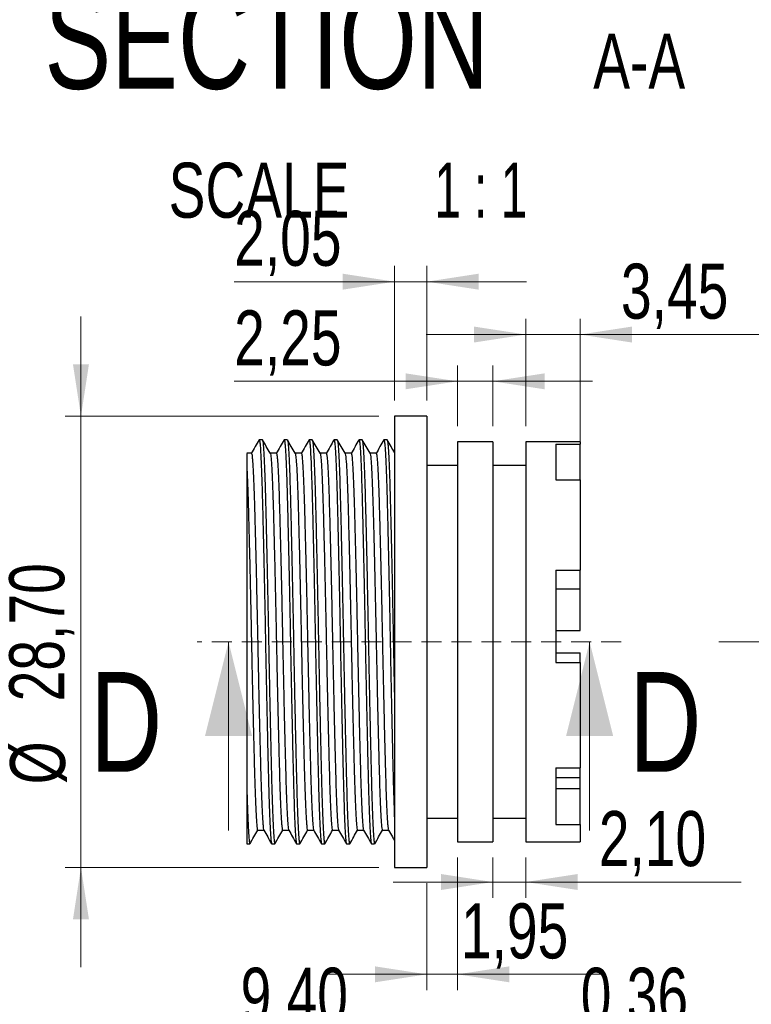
# Model space of a CAD drawing. Header units: millimetres. Extents: x 0 to 420, y 0 to 297.
# Tile 35 of 67: x 244 to 291, y 126 to 189. Entities that reach past the tile are written whole.
import ezdxf

# ---------------------------------------------------------------- set-up
doc = ezdxf.new("R2010")
doc.units = ezdxf.units.MM
doc.linetypes.add('HIDDEN', pattern=[1.905, 1.27, -0.635])
doc.styles.add('SLDTEXTSTYLE1', font='TXT', dxfattribs={"width": 0.75})
doc.styles.add('SLDTEXTSTYLE4', font='TXT', dxfattribs={"width": 0.65})
doc.dimstyles.new('SLDDIMSTYLE1', dxfattribs={"dimtxt": 3.5, "dimasz": 3.302, "dimexe": 0, "dimexo": 0.0625, "dimgap": 0.875, "dimtad": 1, "dimrnd": 1e-09, "dimzin": 12, "dimdsep": 46, "dimtxsty": 'SLDTEXTSTYLE1', "dimsah": 1, "dimcen": 0.09, "dimadec": 0, "dimazin": 3, "dimtfac": 1, "dimtmove": 0, "dimatfit": 0, "dimfxl": 0, "dimfrac": 2, "dimtolj": 1, "dimtzin": 12, "dimarcsym": 0})
doc.dimstyles.new('SLDDIMSTYLE2', dxfattribs={"dimtxt": 3.5, "dimasz": 3.302, "dimexe": 0, "dimexo": 0.0625, "dimgap": 0.875, "dimtad": 1, "dimrnd": 1e-09, "dimdsep": 46, "dimtxsty": 'SLDTEXTSTYLE1', "dimsah": 1, "dimcen": 0.09, "dimadec": 0, "dimazin": 2, "dimtfac": 1, "dimtmove": 0, "dimatfit": 0, "dimfxl": 0, "dimfrac": 2, "dimtolj": 1, "dimtzin": 12, "dimarcsym": 0})

# ---------------------------------------------------------------- blocks, each defined once
blk = doc.blocks.new('SW_NOTE_0_7')
at = {"color": 0, "linetype": 'Continuous', "lineweight": 0, "attachment_point": 2}
for s, insert, char_height, style in [('SECTION', (17.363, 8.186), 6.35, 'SLDTEXTSTYLE1'), ('A-A', (41.059, 5.347), 3.5, 'SLDTEXTSTYLE1'), ('SCALE', (16.867, -2.864), 3.5, 'SLDTEXTSTYLE1'), ('1 : 1', (30.976, -2.864), 3.5, 'SLDTEXTSTYLE4')]:
    blk.add_mtext(s, dxfattribs=dict(at, insert=insert, char_height=char_height, style=style))
blk = doc.blocks.new('SW_CENTERMARKSYMBOL_2')
at = {"color": 0, "linetype": 'Continuous', "lineweight": 18}
for p, q in [((0, 5), (0, 16.85)), ((0, 0), (0, 2.5)), ((-5, 0), (-16.85, 0)), ((0, 0), (-2.5, 0)), ((0, 0), (0, -2.5)), ((0, 0), (2.5, 0)), ((5, 0), (16.85, 0)), ((0, -5), (0, -16.85))]:
    blk.add_line(p, q, dxfattribs=at)
blk = doc.blocks.new('_D_51')
at = {"color": 7, "linetype": 'Continuous', "lineweight": 0}
for p, q in [((247.936, 163.723), (247.936, 170.073)), ((266.895, 163.723), (246.936, 163.723)), ((247.936, 163.723), (247.936, 135.023)), ((266.895, 135.023), (246.936, 135.023)), ((247.936, 135.023), (247.936, 128.673))]:
    blk.add_line(p, q, dxfattribs=at)
at = {"color": 7, "linetype": 'Continuous', "lineweight": 18}
for points in [[(247.936, 163.723), (248.444, 167.025), (247.428, 167.025)], [(247.936, 135.023), (247.428, 131.721), (248.444, 131.721)]]:
    blk.add_solid(points, dxfattribs=at)
at = {"color": 7, "linetype": 'Continuous', "lineweight": 18, "char_height": 3.5, "attachment_point": 1, "rotation": 90, "style": 'SLDTEXTSTYLE1'}
for s, insert in [('28,70', (243.371, 145.586)), ('%%c', (243.425, 140.308))]:
    blk.add_mtext(s, dxfattribs=dict(at, insert=insert))
blk = doc.blocks.new('_D_52')
at = {"color": 7, "linetype": 'Continuous', "lineweight": 0}
for p, q in [((276.245, 163.098), (276.245, 169.917)), ((279.695, 160.673), (279.695, 169.917)), ((276.245, 168.917), (269.895, 168.917)), ((276.245, 168.917), (279.695, 168.917)), ((279.695, 168.917), (291.352, 168.917))]:
    blk.add_line(p, q, dxfattribs=at)
at = {"color": 7, "linetype": 'Continuous', "lineweight": 18}
for points in [[(276.245, 168.917), (272.943, 169.425), (272.943, 168.409)], [(279.695, 168.917), (282.997, 168.409), (282.997, 169.425)]]:
    blk.add_solid(points, dxfattribs=at)
at = {"color": 7, "linetype": 'Continuous', "lineweight": 18, "insert": (282.3, 173.428), "char_height": 3.5, "attachment_point": 1, "style": 'SLDTEXTSTYLE1'}
blk.add_mtext('3,45', dxfattribs=at)
blk = doc.blocks.new('_D_53')
at = {"color": 7, "linetype": 'Continuous', "lineweight": 0}
for p, q in [((271.895, 163.098), (271.895, 166.942)), ((274.145, 163.098), (274.145, 166.942)), ((271.895, 165.942), (257.685, 165.942)), ((274.145, 165.942), (271.895, 165.942)), ((274.145, 165.942), (280.495, 165.942))]:
    blk.add_line(p, q, dxfattribs=at)
at = {"color": 7, "linetype": 'Continuous', "lineweight": 18}
for points in [[(271.895, 165.942), (268.593, 166.45), (268.593, 165.434)], [(274.145, 165.942), (277.447, 165.434), (277.447, 166.45)]]:
    blk.add_solid(points, dxfattribs=at)
at = {"color": 7, "linetype": 'Continuous', "lineweight": 18, "insert": (257.685, 170.454), "char_height": 3.5, "attachment_point": 1, "style": 'SLDTEXTSTYLE1'}
blk.add_mtext('2,25', dxfattribs=at)
blk = doc.blocks.new('_D_54')
at = {"color": 7, "linetype": 'Continuous', "lineweight": 0}
for p, q in [((267.895, 164.723), (267.895, 173.28)), ((269.945, 164.723), (269.945, 173.28)), ((267.895, 172.28), (257.685, 172.28)), ((269.945, 172.28), (267.895, 172.28)), ((269.945, 172.28), (276.295, 172.28))]:
    blk.add_line(p, q, dxfattribs=at)
at = {"color": 7, "linetype": 'Continuous', "lineweight": 18}
for points in [[(267.895, 172.28), (264.593, 172.788), (264.593, 171.772)], [(269.945, 172.28), (273.247, 171.772), (273.247, 172.788)]]:
    blk.add_solid(points, dxfattribs=at)
at = {"color": 7, "linetype": 'Continuous', "lineweight": 18, "insert": (257.685, 176.792), "char_height": 3.5, "attachment_point": 1, "style": 'SLDTEXTSTYLE1'}
blk.add_mtext('2,05', dxfattribs=at)
blk = doc.blocks.new('_D_55')
at = {"color": 7, "linetype": 'Continuous', "lineweight": 0}
for p, q in [((274.145, 135.648), (274.145, 133.094)), ((276.245, 135.648), (276.245, 133.094)), ((274.145, 134.094), (267.795, 134.094)), ((274.145, 134.094), (276.245, 134.094)), ((276.245, 134.094), (289.94, 134.094))]:
    blk.add_line(p, q, dxfattribs=at)
at = {"color": 7, "linetype": 'Continuous', "lineweight": 18}
for points in [[(274.145, 134.094), (270.843, 134.602), (270.843, 133.586)], [(276.245, 134.094), (279.547, 133.586), (279.547, 134.602)]]:
    blk.add_solid(points, dxfattribs=at)
at = {"color": 7, "linetype": 'Continuous', "lineweight": 18, "insert": (280.888, 138.606), "char_height": 3.5, "attachment_point": 1, "style": 'SLDTEXTSTYLE1'}
blk.add_mtext('2,10', dxfattribs=at)
blk = doc.blocks.new('_D_56')
at = {"color": 7, "linetype": 'Continuous', "lineweight": 0}
for p, q in [((271.895, 135.648), (271.895, 127.222)), ((269.945, 134.023), (269.945, 127.222)), ((269.945, 128.222), (263.595, 128.222)), ((269.945, 128.222), (271.895, 128.222)), ((271.895, 128.222), (281.165, 128.222))]:
    blk.add_line(p, q, dxfattribs=at)
at = {"color": 7, "linetype": 'Continuous', "lineweight": 18}
for points in [[(269.945, 128.222), (266.643, 128.73), (266.643, 127.714)], [(271.895, 128.222), (275.197, 127.714), (275.197, 128.73)]]:
    blk.add_solid(points, dxfattribs=at)
at = {"color": 7, "linetype": 'Continuous', "lineweight": 18, "insert": (272.114, 132.734), "char_height": 3.5, "attachment_point": 1, "style": 'SLDTEXTSTYLE1'}
blk.add_mtext('1,95', dxfattribs=at)
blk = doc.blocks.new('_D_77')
at = {"color": 7, "linetype": 'Continuous', "lineweight": 0}
for p, q in [((258.495, 119.826), (258.495, 125.129)), ((267.895, 121.683), (267.895, 125.129)), ((258.495, 124.129), (252.145, 124.129)), ((267.895, 124.129), (258.495, 124.129)), ((267.895, 124.129), (274.245, 124.129))]:
    blk.add_line(p, q, dxfattribs=at)
at = {"color": 7, "linetype": 'Continuous', "lineweight": 18}
for points in [[(258.495, 124.129), (255.193, 124.637), (255.193, 123.621)], [(267.895, 124.129), (271.197, 123.621), (271.197, 124.637)]]:
    blk.add_solid(points, dxfattribs=at)
at = {"color": 7, "linetype": 'Continuous', "lineweight": 18, "insert": (258.094, 128.641), "char_height": 3.5, "attachment_point": 1, "style": 'SLDTEXTSTYLE1'}
blk.add_mtext('9,40', dxfattribs=at)
blk = doc.blocks.new('_D_82')
at = {"color": 7, "linetype": 'Continuous', "lineweight": 0}
for p, q in [((277.795, 117.733), (277.795, 125.129)), ((278.155, 120.058), (278.155, 125.129)), ((277.795, 124.129), (271.445, 124.129)), ((278.155, 124.129), (277.795, 124.129)), ((278.155, 124.129), (288.789, 124.129))]:
    blk.add_line(p, q, dxfattribs=at)
at = {"color": 7, "linetype": 'Continuous', "lineweight": 18}
for points in [[(277.795, 124.129), (274.493, 124.637), (274.493, 123.621)], [(278.155, 124.129), (281.457, 123.621), (281.457, 124.637)]]:
    blk.add_solid(points, dxfattribs=at)
at = {"color": 7, "linetype": 'Continuous', "lineweight": 18, "insert": (279.738, 128.641), "char_height": 3.5, "attachment_point": 1, "style": 'SLDTEXTSTYLE1'}
blk.add_mtext('0,36', dxfattribs=at)

msp = doc.modelspace()

# ---------------------------------------------------------------- linework, layer by layer
at = {"color": 7, "linetype": 'Continuous', "lineweight": 25}
for p, q in [((269.94502, 163.72271), (267.89502, 163.72271)), ((267.89502, 163.72271), (267.89502, 135.02271)), ((269.94502, 163.72271), (269.94502, 135.02271)), ((259.47944, 162.22271), (259.28093, 162.22271)), ((261.06694, 162.22271), (260.86843, 162.22271)), ((262.65444, 162.22271), (262.45593, 162.22271)), ((264.24194, 162.22271), (264.04343, 162.22271)), ((265.82944, 162.22271), (265.63093, 162.22271)), ((267.41694, 162.22271), (267.21843, 162.22271)), ((274.14502, 162.09771), (271.89502, 162.09771)), ((271.89502, 162.09771), (271.89502, 136.64771)), ((274.14502, 162.09771), (274.14502, 136.64771)), ((279.69502, 162.09771), (276.24502, 162.09771)), ((276.24502, 162.09771), (276.24502, 136.64771)), ((278.15502, 161.93956), (279.69502, 161.93956)), ((278.15502, 161.93956), (278.15502, 159.67303)), ((279.69502, 162.09771), (279.69502, 161.93956)), ((279.69502, 159.67303), (279.69502, 161.93956)), ((258.78487, 161.36345), (258.49502, 161.36345)), ((271.89502, 160.59771), (269.94502, 160.59771)), ((276.24502, 160.59771), (274.14502, 160.59771)), ((278.15502, 159.67303), (279.69502, 159.67303)), ((279.69502, 159.67303), (279.69502, 153.92408)), ((278.15502, 153.92408), (279.69502, 153.92408)), ((278.15502, 153.92408), (278.15502, 148.05202)), ((279.69502, 152.7436), (279.69502, 153.92408)), ((278.15502, 152.7436), (279.69502, 152.7436)), ((279.69502, 150.08233), (279.69502, 152.7436)), ((278.15502, 150.08233), (279.69502, 150.08233)), ((278.15502, 148.66309), (279.69502, 148.66309)), ((279.69502, 148.05202), (279.69502, 148.66309)), ((278.15502, 148.05202), (279.69502, 148.05202)), ((279.69502, 148.05202), (279.69502, 141.35724)), ((278.15502, 141.35724), (279.69502, 141.35724)), ((278.15502, 141.35724), (278.15502, 137.75171)), ((279.69502, 140.74185), (279.69502, 141.35724)), ((278.15502, 140.74185), (279.69502, 140.74185)), ((279.69502, 140.03222), (279.69502, 140.74185)), ((258.49502, 139.99678), (258.49502, 136.52271)), ((278.15502, 140.03222), (279.69502, 140.03222)), ((279.69502, 137.75171), (279.69502, 140.03222)), ((269.94502, 138.14771), (271.89502, 138.14771)), ((274.14502, 138.14771), (276.24502, 138.14771)), ((259.18175, 137.38197), (259.57441, 137.38197)), ((278.15502, 137.75171), (279.69502, 137.75171)), ((279.69502, 137.75171), (279.69502, 136.64771)), ((271.89502, 136.64771), (274.14502, 136.64771)), ((276.24502, 136.64771), (279.69502, 136.64771)), ((258.49502, 136.52271), (258.68563, 136.52271)), ((260.07468, 136.52271), (260.27313, 136.52271)), ((261.66218, 136.52271), (261.86063, 136.52271)), ((263.24968, 136.52271), (263.44813, 136.52271)), ((264.83718, 136.52271), (265.03563, 136.52271)), ((266.42468, 136.52271), (266.62313, 136.52271)), ((267.89502, 135.02271), (269.94502, 135.02271))]:
    msp.add_line(p, q, dxfattribs=at)
at = {"color": 7, "linetype": 'HIDDEN', "lineweight": 18}
msp.add_line((282.30605, 149.37271), (255.32539, 149.37271), dxfattribs=at)
at = {"color": 7, "linetype": 'Continuous', "lineweight": 18}
for p, q in [((257.32539, 137.37271), (257.32539, 149.37271)), ((280.30605, 137.37271), (280.30605, 149.37271))]:
    msp.add_line(p, q, dxfattribs=at)
at = {"color": 7, "linetype": 'Continuous', "lineweight": 25}
for points, knots in [([(259.27321, 162.21608), (259.19044, 162.07279), (259.02489, 161.78621), (258.85933, 161.49963), (258.77655, 161.35634)], [0, 0, 0, 0, 0.5000072, 1, 1, 1, 1]), ([(259.28093, 162.20636), (259.28411, 162.21058), (259.29574, 162.22602), (259.31649, 162.10584), (259.34356, 161.84442), (259.37142, 161.42663), (259.39961, 160.86644), (259.42759, 160.16813), (259.45484, 159.35095), (259.48067, 158.42625), (259.50654, 157.40457), (259.53353, 156.28931), (259.56107, 155.09153), (259.58892, 153.82368), (259.61676, 152.49954), (259.64411, 151.14171), (259.67054, 149.76924), (259.69607, 148.39568), (259.72308, 147.02495), (259.75075, 145.6751), (259.77872, 144.36909), (259.80651, 143.12886), (259.83376, 141.96726), (259.86034, 140.89452), (259.88566, 139.91585), (259.91222, 139.03581), (259.93981, 138.26676), (259.96802, 137.62384), (259.9962, 137.12215), (260.02383, 136.77108), (260.05013, 136.55926), (260.06668, 136.53684), (260.07468, 136.52599)], [0, 0, 0, 0, 0.01256407, 0.04600967, 0.07989888, 0.11404579, 0.14887652, 0.18356498, 0.21790855, 0.25171842, 0.28558969, 0.31936075, 0.35344833, 0.38765985, 0.42179846, 0.45628144, 0.49029197, 0.52400517, 0.55823826, 0.59286283, 0.62705692, 0.66123915, 0.6952137, 0.72879178, 0.76248768, 0.79654421, 0.8310576, 0.86583134, 0.90065981, 0.93471935, 0.96843979, 1, 1, 1, 1]), ([(259.97978, 161.36154), (259.89704, 161.50477), (259.73157, 161.79124), (259.5661, 162.07772), (259.48337, 162.22095)], [0, 0, 0, 0, 0.49999767, 1, 1, 1, 1]), ([(260.86071, 162.21608), (260.77797, 162.07285), (260.61242, 161.78626), (260.44686, 161.49968), (260.36405, 161.35634)], [0, 0, 0, 0, 0.49981283, 1, 1, 1, 1]), ([(260.86843, 162.20636), (260.87161, 162.21058), (260.88324, 162.22602), (260.90399, 162.10584), (260.93106, 161.84442), (260.95892, 161.42663), (260.98711, 160.86644), (261.01509, 160.16813), (261.04234, 159.35095), (261.06817, 158.42625), (261.09404, 157.40457), (261.12103, 156.28931), (261.14857, 155.09153), (261.17642, 153.82368), (261.20426, 152.49954), (261.23161, 151.14171), (261.25804, 149.76924), (261.28357, 148.39568), (261.31058, 147.02495), (261.33825, 145.6751), (261.36622, 144.36909), (261.39401, 143.12886), (261.42126, 141.96726), (261.44784, 140.89452), (261.47316, 139.91585), (261.49972, 139.03581), (261.52731, 138.26676), (261.55552, 137.62384), (261.5837, 137.12215), (261.61133, 136.77108), (261.63763, 136.55926), (261.65418, 136.53684), (261.66218, 136.52599)], [0, 0, 0, 0, 0.01256407, 0.04600967, 0.07989888, 0.11404579, 0.14887652, 0.18356498, 0.21790855, 0.25171842, 0.28558969, 0.31936075, 0.35344833, 0.38765985, 0.42179846, 0.45628144, 0.49029197, 0.52400517, 0.55823826, 0.59286283, 0.62705692, 0.66123915, 0.6952137, 0.72879178, 0.76248768, 0.79654421, 0.8310576, 0.86583134, 0.90065981, 0.93471935, 0.96843979, 1, 1, 1, 1]), ([(261.56728, 161.36154), (261.48458, 161.50475), (261.31914, 161.79125), (261.15364, 162.07769), (261.07087, 162.22095)], [0, 0, 0, 0, 0.49986529, 1, 1, 1, 1]), ([(262.44821, 162.21608), (262.3655, 162.0729), (262.19996, 161.78631), (262.0344, 161.49974), (261.95155, 161.35634)], [0, 0, 0, 0, 0.49962033, 1, 1, 1, 1]), ([(262.45593, 162.20636), (262.45911, 162.21058), (262.47074, 162.22602), (262.49149, 162.10584), (262.51856, 161.84442), (262.54642, 161.42663), (262.57461, 160.86644), (262.60259, 160.16813), (262.62984, 159.35095), (262.65567, 158.42625), (262.68154, 157.40457), (262.70853, 156.28931), (262.73607, 155.09153), (262.76392, 153.82368), (262.79176, 152.49954), (262.81911, 151.14171), (262.84554, 149.76924), (262.87107, 148.39568), (262.89808, 147.02495), (262.92575, 145.6751), (262.95372, 144.36909), (262.98151, 143.12886), (263.00876, 141.96726), (263.03534, 140.89452), (263.06066, 139.91585), (263.08722, 139.03581), (263.11481, 138.26676), (263.14302, 137.62384), (263.1712, 137.12215), (263.19883, 136.77108), (263.22513, 136.55926), (263.24168, 136.53684), (263.24968, 136.52599)], [0, 0, 0, 0, 0.01256407, 0.04600967, 0.07989888, 0.11404579, 0.14887652, 0.18356498, 0.21790855, 0.25171842, 0.28558969, 0.31936075, 0.35344833, 0.38765985, 0.42179846, 0.45628144, 0.49029197, 0.52400517, 0.55823826, 0.59286283, 0.62705692, 0.66123915, 0.6952137, 0.72879178, 0.76248768, 0.79654421, 0.8310576, 0.86583134, 0.90065981, 0.93471935, 0.96843979, 1, 1, 1, 1]), ([(263.15478, 161.36154), (263.07212, 161.50472), (262.90671, 161.79125), (262.74118, 162.07767), (262.65837, 162.22095)], [0, 0, 0, 0, 0.49973123, 1, 1, 1, 1]), ([(264.03571, 162.21608), (263.95303, 162.07295), (263.78749, 161.78636), (263.62193, 161.49979), (263.53905, 161.35634)], [0, 0, 0, 0, 0.49942983, 1, 1, 1, 1]), ([(264.04343, 162.20636), (264.04661, 162.21058), (264.05824, 162.22602), (264.07899, 162.10584), (264.10606, 161.84442), (264.13392, 161.42663), (264.16211, 160.86644), (264.19009, 160.16813), (264.21734, 159.35095), (264.24317, 158.42625), (264.26904, 157.40457), (264.29603, 156.28931), (264.32357, 155.09153), (264.35142, 153.82368), (264.37926, 152.49954), (264.40661, 151.14171), (264.43304, 149.76924), (264.45857, 148.39568), (264.48558, 147.02495), (264.51325, 145.6751), (264.54122, 144.36909), (264.56901, 143.12886), (264.59626, 141.96726), (264.62284, 140.89452), (264.64816, 139.91585), (264.67472, 139.03581), (264.70231, 138.26676), (264.73052, 137.62384), (264.7587, 137.12215), (264.78633, 136.77108), (264.81263, 136.55926), (264.82918, 136.53684), (264.83718, 136.52599)], [0, 0, 0, 0, 0.01256407, 0.04600967, 0.07989888, 0.11404579, 0.14887652, 0.18356498, 0.21790855, 0.25171842, 0.28558969, 0.31936075, 0.35344833, 0.38765985, 0.42179846, 0.45628144, 0.49029197, 0.52400517, 0.55823826, 0.59286283, 0.62705692, 0.66123915, 0.6952137, 0.72879178, 0.76248768, 0.79654421, 0.8310576, 0.86583134, 0.90065981, 0.93471935, 0.96843979, 1, 1, 1, 1]), ([(264.74228, 161.36154), (264.65965, 161.5047), (264.49427, 161.79125), (264.32871, 162.07764), (264.24587, 162.22095)], [0, 0, 0, 0, 0.49959557, 1, 1, 1, 1]), ([(265.62321, 162.21608), (265.54057, 162.07301), (265.37503, 161.78641), (265.20946, 161.49984), (265.12655, 161.35634)], [0, 0, 0, 0, 0.49924144, 1, 1, 1, 1]), ([(265.63093, 162.20636), (265.63411, 162.21058), (265.64574, 162.22602), (265.66649, 162.10584), (265.69356, 161.84442), (265.72142, 161.42663), (265.74961, 160.86644), (265.77759, 160.16813), (265.80484, 159.35095), (265.83067, 158.42625), (265.85654, 157.40457), (265.88353, 156.28931), (265.91107, 155.09153), (265.93892, 153.82368), (265.96676, 152.49954), (265.99411, 151.14171), (266.02054, 149.76924), (266.04607, 148.39568), (266.07308, 147.02495), (266.10075, 145.6751), (266.12872, 144.36909), (266.15651, 143.12886), (266.18376, 141.96726), (266.21034, 140.89452), (266.23566, 139.91585), (266.26222, 139.03581), (266.28981, 138.26676), (266.31802, 137.62384), (266.3462, 137.12215), (266.37383, 136.77108), (266.40013, 136.55926), (266.41668, 136.53684), (266.42468, 136.52599)], [0, 0, 0, 0, 0.012564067, 0.046009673, 0.079898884, 0.11404579, 0.148876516, 0.183564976, 0.217908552, 0.251718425, 0.28558969, 0.31936075, 0.353448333, 0.387659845, 0.421798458, 0.456281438, 0.490291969, 0.52400517, 0.55823826, 0.592862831, 0.627056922, 0.661239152, 0.695213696, 0.728791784, 0.76248768, 0.796544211, 0.8310576, 0.865831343, 0.900659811, 0.93471935, 0.96843979, 1, 1, 1, 1]), ([(266.32978, 161.36154), (266.24719, 161.50467), (266.08184, 161.79125), (265.91625, 162.07761), (265.83337, 162.22095)], [0, 0, 0, 0, 0.49945841, 1, 1, 1, 1]), ([(267.21071, 162.21608), (267.1281, 162.07306), (266.96257, 161.78646), (266.797, 161.4999), (266.71405, 161.35634)], [0, 0, 0, 0, 0.49905526, 1, 1, 1, 1]), ([(267.21843, 162.20636), (267.22161, 162.21058), (267.23324, 162.22602), (267.25399, 162.10584), (267.28106, 161.84442), (267.30892, 161.42663), (267.33711, 160.86644), (267.36509, 160.16813), (267.39234, 159.35095), (267.41817, 158.42625), (267.44404, 157.40457), (267.47103, 156.28931), (267.49857, 155.09153), (267.52642, 153.82368), (267.55426, 152.49954), (267.58161, 151.14171), (267.60804, 149.76924), (267.63357, 148.39568), (267.66058, 147.02495), (267.68825, 145.6751), (267.71622, 144.36909), (267.74401, 143.12886), (267.77126, 141.96724), (267.79784, 140.89461), (267.82316, 139.91552), (267.84973, 139.03707), (267.87386, 138.35875), (267.8891, 138.00674), (267.89502, 137.87021)], [0, 0, 0, 0, 0.01473054, 0.05394329, 0.09367614, 0.13371113, 0.17454785, 0.21521777, 0.25548333, 0.29512317, 0.33483498, 0.37442931, 0.41439474, 0.45450547, 0.49453073, 0.53495974, 0.57483483, 0.61436133, 0.65449735, 0.69509237, 0.73518267, 0.77525907, 0.81509197, 0.85446006, 0.89396626, 0.93389528, 0.97435995, 1, 1, 1, 1]), ([(267.8953, 161.39962), (267.82007, 161.53003), (267.66207, 161.80393), (267.50379, 162.07759), (267.42087, 162.22095)], [0, 0, 0, 0, 0.4761136, 1, 1, 1, 1]), ([(259.48346, 162.20347), (259.48846, 162.20108), (259.50211, 162.19455), (259.52551, 162.01978), (259.55335, 161.6919), (259.58151, 161.21179), (259.60945, 160.59846), (259.63667, 159.86439), (259.66303, 159.02124), (259.68818, 158.07074), (259.71463, 157.01333), (259.74224, 155.84922), (259.77046, 154.59979), (259.79881, 153.28629), (259.82658, 151.94029), (259.85344, 150.5867), (259.87872, 149.23818), (259.90435, 147.88999), (259.93063, 146.57484), (259.95699, 145.30635), (259.98306, 144.10217), (260.00902, 142.95286), (260.03446, 141.87498), (260.0591, 140.88318), (260.08317, 139.95171), (260.10889, 139.09005), (260.1364, 138.31398), (260.16455, 137.66277), (260.19289, 137.14886), (260.22086, 136.78493), (260.24781, 136.56208), (260.26483, 136.53712), (260.27313, 136.52493)], [0, 0, 0, 0, 0.01989392, 0.05432335, 0.08914023, 0.12414281, 0.15850015, 0.192639, 0.22637013, 0.25963194, 0.29388585, 0.32859308, 0.36355571, 0.39856684, 0.43341787, 0.46729487, 0.50064785, 0.53411368, 0.56807549, 0.6001593, 0.6323583, 0.66451006, 0.69645361, 0.72803413, 0.75904679, 0.7932174, 0.8278589, 0.86277508, 0.89776016, 0.93260592, 0.96710905, 1, 1, 1, 1]), ([(261.07096, 162.20347), (261.07596, 162.20108), (261.08962, 162.19455), (261.11301, 162.01978), (261.14085, 161.6919), (261.16901, 161.21179), (261.19695, 160.59846), (261.22417, 159.86439), (261.25053, 159.02124), (261.27568, 158.07074), (261.30213, 157.01333), (261.32974, 155.84922), (261.35796, 154.59979), (261.38631, 153.28629), (261.41408, 151.94029), (261.44094, 150.5867), (261.46622, 149.23818), (261.49185, 147.88999), (261.51813, 146.57484), (261.54449, 145.30635), (261.57056, 144.10217), (261.59652, 142.95286), (261.62196, 141.87498), (261.6466, 140.88318), (261.67067, 139.95171), (261.69639, 139.09005), (261.7239, 138.31398), (261.75205, 137.66277), (261.78039, 137.14886), (261.80836, 136.78493), (261.83531, 136.56208), (261.85233, 136.53712), (261.86063, 136.52493)], [0, 0, 0, 0, 0.01989019, 0.05431976, 0.08913678, 0.12413948, 0.15849695, 0.19263594, 0.2263672, 0.25962913, 0.29388316, 0.32859053, 0.36355329, 0.39856456, 0.43341572, 0.46729285, 0.50064595, 0.53411192, 0.56807385, 0.60015778, 0.6323569, 0.66450879, 0.69645246, 0.72803309, 0.75904587, 0.79321662, 0.82785825, 0.86277456, 0.89775977, 0.93260566, 0.96710892, 1, 1, 1, 1]), ([(262.65847, 162.20346), (262.66346, 162.20107), (262.67712, 162.19454), (262.70051, 162.01978), (262.72835, 161.6919), (262.75651, 161.21179), (262.78445, 160.59846), (262.81167, 159.86439), (262.83803, 159.02124), (262.86318, 158.07074), (262.88963, 157.01333), (262.91724, 155.84922), (262.94546, 154.59979), (262.97381, 153.28629), (263.00158, 151.94029), (263.02844, 150.5867), (263.05372, 149.23818), (263.07935, 147.88999), (263.10563, 146.57484), (263.13199, 145.30635), (263.15806, 144.10217), (263.18402, 142.95286), (263.20946, 141.87498), (263.2341, 140.88318), (263.25817, 139.95171), (263.28389, 139.09005), (263.3114, 138.31398), (263.33955, 137.66277), (263.36789, 137.14886), (263.39586, 136.78493), (263.42281, 136.56208), (263.43983, 136.53712), (263.44813, 136.52493)], [0, 0, 0, 0, 0.01988647, 0.05431617, 0.08913332, 0.12413616, 0.15849375, 0.19263287, 0.22636426, 0.25962631, 0.29388048, 0.32858798, 0.36355087, 0.39856227, 0.43341356, 0.46729083, 0.50064405, 0.53411015, 0.56807221, 0.60015626, 0.6323555, 0.66450751, 0.6964513, 0.72803206, 0.75904496, 0.79321583, 0.82785759, 0.86277404, 0.89775938, 0.93260541, 0.9671088, 1, 1, 1, 1]), ([(264.24597, 162.20346), (264.25097, 162.20107), (264.26462, 162.19454), (264.28801, 162.01978), (264.31585, 161.6919), (264.34401, 161.21179), (264.37195, 160.59846), (264.39917, 159.86439), (264.42553, 159.02124), (264.45068, 158.07074), (264.47713, 157.01333), (264.50474, 155.84922), (264.53296, 154.59979), (264.56131, 153.28629), (264.58908, 151.94029), (264.61594, 150.5867), (264.64122, 149.23818), (264.66685, 147.88999), (264.69313, 146.57484), (264.71949, 145.30635), (264.74556, 144.10217), (264.77152, 142.95286), (264.79696, 141.87498), (264.8216, 140.88318), (264.84567, 139.95171), (264.87139, 139.09005), (264.8989, 138.31398), (264.92705, 137.66277), (264.95539, 137.14886), (264.98336, 136.78493), (265.01031, 136.56208), (265.02733, 136.53712), (265.03563, 136.52493)], [0, 0, 0, 0, 0.01988275, 0.05431258, 0.08912986, 0.12413283, 0.15849056, 0.1926298, 0.22636132, 0.2596235, 0.2938778, 0.32858543, 0.36354846, 0.39855999, 0.43341141, 0.4672888, 0.50064216, 0.53410838, 0.56807057, 0.60015475, 0.63235411, 0.66450624, 0.69645015, 0.72803103, 0.75904404, 0.79321505, 0.82785694, 0.86277352, 0.897759, 0.93260515, 0.96710867, 1, 1, 1, 1]), ([(265.83347, 162.20345), (265.83847, 162.20106), (265.85212, 162.19453), (265.87551, 162.01978), (265.90335, 161.6919), (265.93151, 161.21179), (265.95945, 160.59846), (265.98667, 159.86439), (266.01303, 159.02124), (266.03818, 158.07074), (266.06463, 157.01333), (266.09224, 155.84922), (266.12046, 154.59979), (266.14881, 153.28629), (266.17658, 151.94029), (266.20344, 150.5867), (266.22872, 149.23818), (266.25435, 147.88999), (266.28063, 146.57484), (266.30699, 145.30635), (266.33306, 144.10217), (266.35902, 142.95286), (266.38446, 141.87498), (266.4091, 140.88318), (266.43317, 139.95171), (266.45889, 139.09005), (266.4864, 138.31398), (266.51455, 137.66277), (266.54289, 137.14886), (266.57086, 136.78493), (266.59781, 136.56208), (266.61483, 136.53712), (266.62313, 136.52493)], [0, 0, 0, 0, 0.01987902, 0.05430898, 0.08912639, 0.1241295, 0.15848736, 0.19262674, 0.22635838, 0.25962069, 0.29387512, 0.32858288, 0.36354604, 0.3985577, 0.43340926, 0.46728678, 0.50064026, 0.53410661, 0.56806893, 0.60015323, 0.63235271, 0.66450497, 0.696449, 0.72803, 0.75904312, 0.79321426, 0.82785628, 0.86277299, 0.89775861, 0.93260489, 0.96710855, 1, 1, 1, 1]), ([(267.42097, 162.20345), (267.42597, 162.20106), (267.43962, 162.19453), (267.46301, 162.01977), (267.49085, 161.6919), (267.51901, 161.21179), (267.54695, 160.59846), (267.57417, 159.86439), (267.60053, 159.02124), (267.62568, 158.07074), (267.65213, 157.01333), (267.67974, 155.84922), (267.70796, 154.59979), (267.73631, 153.28629), (267.76408, 151.94028), (267.79094, 150.58673), (267.81622, 149.23804), (267.84185, 147.89051), (267.86814, 146.57172), (267.88592, 145.72376), (267.89456, 145.31125)], [0, 0, 0, 0, 0.03311222, 0.0904727, 0.14847867, 0.20679402, 0.26403438, 0.32091075, 0.37710783, 0.43252299, 0.48959104, 0.54741434, 0.60566313, 0.66399273, 0.72205559, 0.7784957, 0.83406277, 0.88981786, 0.94639926, 1, 1, 1, 1]), ([(258.49502, 161.34874), (258.49502, 161.3457), (258.49502, 161.33869), (258.49502, 161.14884), (258.49502, 160.82014), (258.49502, 160.47832), (258.49502, 160.30741)], [0, 0, 0, 0, 0.20338313, 0.46908261, 0.7345413, 1, 1, 1, 1]), ([(258.78485, 161.3482), (258.78802, 161.35213), (258.79965, 161.36652), (258.8204, 161.25439), (258.84747, 161.01046), (258.87533, 160.62061), (258.90351, 160.09787), (258.9315, 159.44626), (258.95875, 158.68372), (258.98458, 157.82085), (259.01044, 156.86749), (259.03744, 155.8268), (259.06497, 154.70912), (259.09283, 153.52605), (259.12066, 152.29045), (259.14802, 151.02342), (259.17445, 149.74273), (259.19998, 148.46101), (259.22699, 147.18194), (259.25465, 145.92235), (259.28263, 144.70367), (259.31041, 143.54637), (259.33767, 142.46246), (259.36425, 141.46145), (259.38957, 140.54821), (259.41613, 139.72703), (259.44371, 139.00936), (259.47192, 138.4096), (259.50011, 137.94085), (259.52773, 137.61546), (259.55117, 137.43254), (259.56497, 137.41215), (259.5702, 137.40441)], [0, 0, 0, 0, 0.01268344, 0.04650017, 0.08076547, 0.11529137, 0.15050868, 0.18558212, 0.22030682, 0.25449183, 0.28873891, 0.32288474, 0.35735065, 0.39194187, 0.42645938, 0.46132504, 0.49571295, 0.52980021, 0.56441318, 0.59942202, 0.63399562, 0.66855724, 0.70290883, 0.73685953, 0.77092928, 0.80536371, 0.84026013, 0.87541981, 0.91063484, 0.94507238, 0.97916703, 1, 1, 1, 1]), ([(260.37237, 161.36345), (260.30626, 161.36345), (260.17503, 161.36345), (260.04379, 161.36345), (259.97867, 161.36345)], [0, 0, 0, 0, 0.503787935, 1, 1, 1, 1]), ([(259.97987, 161.34461), (259.98536, 161.341), (259.99982, 161.33149), (260.02443, 161.15017), (260.05327, 160.81667), (260.08263, 160.32873), (260.1119, 159.7017), (260.14061, 158.94505), (260.16809, 158.07648), (260.19478, 157.10218), (260.22308, 156.02491), (260.25219, 154.85118), (260.28175, 153.60121), (260.31073, 152.3163), (260.33864, 151.02343), (260.36507, 149.74273), (260.3906, 148.46101), (260.41762, 147.18194), (260.44528, 145.92235), (260.47326, 144.70367), (260.50104, 143.54637), (260.52829, 142.46246), (260.55487, 141.46145), (260.5802, 140.54821), (260.60676, 139.72702), (260.63434, 139.0094), (260.66255, 138.40947), (260.69073, 137.94133), (260.71836, 137.61372), (260.74467, 137.41603), (260.76123, 137.3951), (260.76924, 137.38498)], [0, 0, 0, 0, 0.02183629, 0.05749815, 0.09355289, 0.12964322, 0.16608834, 0.202237, 0.23786657, 0.27323629, 0.3091805, 0.34552211, 0.38203119, 0.41847139, 0.45315085, 0.48735511, 0.52126032, 0.55568843, 0.5905103, 0.62489927, 0.6592763, 0.69344443, 0.72721381, 0.76110161, 0.79535214, 0.83006218, 0.86503409, 0.90006105, 0.93431467, 0.96822723, 1, 1, 1, 1]), ([(260.37235, 161.3482), (260.37552, 161.35213), (260.38715, 161.36652), (260.4079, 161.25439), (260.43497, 161.01046), (260.46283, 160.62061), (260.49101, 160.09787), (260.519, 159.44626), (260.54625, 158.68372), (260.57208, 157.82085), (260.59794, 156.86749), (260.62494, 155.8268), (260.65247, 154.70912), (260.68033, 153.52605), (260.70816, 152.29045), (260.73552, 151.02342), (260.76195, 149.74273), (260.78748, 148.46101), (260.81449, 147.18194), (260.84215, 145.92235), (260.87013, 144.70367), (260.89791, 143.54637), (260.92517, 142.46246), (260.95175, 141.46145), (260.97707, 140.54821), (261.00363, 139.72703), (261.03121, 139.00936), (261.05942, 138.4096), (261.08761, 137.94085), (261.11523, 137.61546), (261.13867, 137.43253), (261.15247, 137.41214), (261.1577, 137.40441)], [0, 0, 0, 0, 0.01268341, 0.0465001, 0.08076536, 0.11529122, 0.15050848, 0.18558189, 0.22030655, 0.25449151, 0.28873856, 0.32288435, 0.35735022, 0.3919414, 0.42645887, 0.46132449, 0.49571237, 0.52979958, 0.56441251, 0.59942131, 0.63399488, 0.66855645, 0.70290801, 0.73685866, 0.77092838, 0.80536277, 0.84025914, 0.87541879, 0.91063377, 0.94507128, 0.97916588, 1, 1, 1, 1]), ([(261.95987, 161.36345), (261.89379, 161.36345), (261.76256, 161.36344), (261.63133, 161.36345), (261.56617, 161.36345)], [0, 0, 0, 0, 0.50354598, 1, 1, 1, 1]), ([(261.56737, 161.34461), (261.57286, 161.341), (261.58732, 161.33149), (261.61193, 161.15017), (261.64077, 160.81667), (261.67013, 160.32873), (261.6994, 159.7017), (261.72811, 158.94505), (261.75559, 158.07648), (261.78228, 157.10218), (261.81058, 156.02491), (261.83969, 154.85118), (261.86925, 153.60121), (261.89823, 152.3163), (261.92614, 151.02343), (261.95257, 149.74273), (261.9781, 148.46101), (262.00512, 147.18194), (262.03278, 145.92235), (262.06076, 144.70367), (262.08854, 143.54637), (262.11579, 142.46246), (262.14237, 141.46145), (262.1677, 140.54821), (262.19426, 139.72702), (262.22184, 139.0094), (262.25005, 138.40947), (262.27823, 137.94133), (262.30586, 137.61372), (262.33217, 137.41602), (262.34873, 137.39509), (262.35675, 137.38496)], [0, 0, 0, 0, 0.02183523, 0.05749685, 0.09355137, 0.12964147, 0.16608635, 0.20223477, 0.23786412, 0.27323361, 0.30917758, 0.34551896, 0.38202781, 0.41846778, 0.45314701, 0.48735105, 0.52125604, 0.55568393, 0.59050558, 0.62489432, 0.65927113, 0.69343905, 0.7272082, 0.76109579, 0.79534609, 0.83005591, 0.8650276, 0.90005433, 0.93430773, 0.96822007, 1, 1, 1, 1]), ([(261.95985, 161.3482), (261.96302, 161.35213), (261.97465, 161.36652), (261.9954, 161.25439), (262.02247, 161.01046), (262.05033, 160.62061), (262.07851, 160.09787), (262.1065, 159.44626), (262.13375, 158.68372), (262.15958, 157.82085), (262.18544, 156.86749), (262.21244, 155.8268), (262.23997, 154.70912), (262.26783, 153.52605), (262.29566, 152.29045), (262.32302, 151.02342), (262.34945, 149.74273), (262.37498, 148.46101), (262.40199, 147.18194), (262.42965, 145.92235), (262.45763, 144.70367), (262.48541, 143.54637), (262.51267, 142.46246), (262.53925, 141.46145), (262.56457, 140.54821), (262.59113, 139.72703), (262.61871, 139.00936), (262.64692, 138.4096), (262.67511, 137.94085), (262.70273, 137.61546), (262.72617, 137.43253), (262.73997, 137.41214), (262.7452, 137.40441)], [0, 0, 0, 0, 0.01268337, 0.04650002, 0.08076525, 0.11529106, 0.15050829, 0.18558165, 0.22030627, 0.2544912, 0.28873821, 0.32288396, 0.35734978, 0.39194093, 0.42645835, 0.46132394, 0.49571177, 0.52979895, 0.56441184, 0.5994206, 0.63399413, 0.66855566, 0.70290718, 0.73685779, 0.77092747, 0.80536182, 0.84025815, 0.87541776, 0.9106327, 0.94507017, 0.97916473, 1, 1, 1, 1]), ([(263.54737, 161.36345), (263.48133, 161.36345), (263.35009, 161.36344), (263.21886, 161.36345), (263.15367, 161.36345)], [0, 0, 0, 0, 0.50330565, 1, 1, 1, 1]), ([(263.15487, 161.34461), (263.16036, 161.341), (263.17482, 161.33149), (263.19943, 161.15017), (263.22827, 160.81667), (263.25763, 160.32873), (263.2869, 159.7017), (263.31561, 158.94505), (263.34309, 158.07648), (263.36978, 157.10218), (263.39808, 156.02491), (263.42719, 154.85118), (263.45675, 153.60121), (263.48573, 152.3163), (263.51364, 151.02343), (263.54007, 149.74273), (263.5656, 148.46101), (263.59262, 147.18194), (263.62028, 145.92235), (263.64826, 144.70367), (263.67604, 143.54637), (263.70329, 142.46246), (263.72987, 141.46145), (263.7552, 140.54821), (263.78176, 139.72702), (263.80934, 139.0094), (263.83755, 138.40947), (263.86573, 137.94133), (263.89336, 137.61372), (263.91967, 137.41601), (263.93624, 137.39508), (263.94425, 137.38495)], [0, 0, 0, 0, 0.02183416, 0.05749556, 0.09354984, 0.12963971, 0.16608435, 0.20223255, 0.23786166, 0.27323093, 0.30917467, 0.34551581, 0.38202443, 0.41846416, 0.45314317, 0.48734699, 0.52125176, 0.55567943, 0.59050085, 0.62488937, 0.65926596, 0.69343366, 0.7272026, 0.76108996, 0.79534005, 0.83004964, 0.86502111, 0.90004761, 0.93430079, 0.96821291, 1, 1, 1, 1]), ([(263.54735, 161.3482), (263.55052, 161.35213), (263.56215, 161.36652), (263.5829, 161.25439), (263.60997, 161.01046), (263.63783, 160.62061), (263.66601, 160.09787), (263.694, 159.44626), (263.72125, 158.68372), (263.74708, 157.82085), (263.77294, 156.86749), (263.79994, 155.8268), (263.82747, 154.70912), (263.85533, 153.52605), (263.88316, 152.29045), (263.91052, 151.02342), (263.93695, 149.74273), (263.96248, 148.46101), (263.98949, 147.18194), (264.01715, 145.92235), (264.04513, 144.70367), (264.07291, 143.54637), (264.10017, 142.46246), (264.12675, 141.46145), (264.15207, 140.54821), (264.17863, 139.72703), (264.20621, 139.00936), (264.23442, 138.4096), (264.26261, 137.94085), (264.29023, 137.61546), (264.31367, 137.43253), (264.32747, 137.41214), (264.3327, 137.40441)], [0, 0, 0, 0, 0.01268333, 0.04649994, 0.08076512, 0.1152909, 0.15050809, 0.18558141, 0.22030599, 0.25449088, 0.28873785, 0.32288356, 0.35734935, 0.39194045, 0.42645784, 0.46132338, 0.49571118, 0.52979831, 0.56441116, 0.59941988, 0.63399337, 0.66855486, 0.70290634, 0.73685692, 0.77092656, 0.80536087, 0.84025716, 0.87541673, 0.91063163, 0.94506906, 0.97916358, 1, 1, 1, 1]), ([(265.13487, 161.36345), (265.06886, 161.36344), (264.93763, 161.36343), (264.80639, 161.36344), (264.74117, 161.36345)], [0, 0, 0, 0, 0.50306776, 1, 1, 1, 1]), ([(264.74237, 161.34461), (264.74786, 161.341), (264.76232, 161.33149), (264.78693, 161.15017), (264.81577, 160.81667), (264.84513, 160.32873), (264.8744, 159.7017), (264.90311, 158.94505), (264.93059, 158.07648), (264.95728, 157.10218), (264.98558, 156.02491), (265.01469, 154.85118), (265.04425, 153.60121), (265.07323, 152.3163), (265.10114, 151.02343), (265.12757, 149.74273), (265.1531, 148.46101), (265.18012, 147.18194), (265.20778, 145.92235), (265.23576, 144.70367), (265.26354, 143.54637), (265.29079, 142.46246), (265.31737, 141.46145), (265.3427, 140.54821), (265.36926, 139.72702), (265.39684, 139.0094), (265.42505, 138.40947), (265.45323, 137.94133), (265.48086, 137.61372), (265.50718, 137.416), (265.52374, 137.39507), (265.53176, 137.38494)], [0, 0, 0, 0, 0.021833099, 0.057494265, 0.093548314, 0.129637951, 0.166082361, 0.202230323, 0.237859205, 0.273228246, 0.309171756, 0.345512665, 0.382021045, 0.418460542, 0.453139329, 0.48734293, 0.52124748, 0.555674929, 0.590496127, 0.624884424, 0.65926079, 0.693428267, 0.72719699, 0.761084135, 0.795334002, 0.830043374, 0.86501461, 0.900040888, 0.934293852, 0.968205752, 1, 1, 1, 1]), ([(265.13485, 161.3482), (265.13802, 161.35213), (265.14965, 161.36652), (265.1704, 161.25439), (265.19747, 161.01046), (265.22533, 160.62061), (265.25351, 160.09787), (265.2815, 159.44626), (265.30875, 158.68372), (265.33458, 157.82085), (265.36044, 156.86749), (265.38744, 155.8268), (265.41497, 154.70912), (265.44283, 153.52605), (265.47066, 152.29045), (265.49802, 151.02342), (265.52445, 149.74273), (265.54998, 148.46101), (265.57699, 147.18194), (265.60465, 145.92235), (265.63263, 144.70367), (265.66041, 143.54637), (265.68767, 142.46246), (265.71425, 141.46145), (265.73957, 140.54821), (265.76613, 139.72703), (265.79371, 139.00936), (265.82192, 138.4096), (265.85011, 137.94085), (265.87773, 137.61546), (265.90117, 137.43253), (265.91497, 137.41214), (265.9202, 137.4044)], [0, 0, 0, 0, 0.01268327, 0.04649985, 0.080765, 0.11529073, 0.15050788, 0.18558116, 0.2203057, 0.25449055, 0.28873748, 0.32288316, 0.3573489, 0.39193997, 0.42645732, 0.46132282, 0.49571058, 0.52979767, 0.56441049, 0.59941917, 0.63399262, 0.66855407, 0.70290551, 0.73685605, 0.77092565, 0.80535992, 0.84025617, 0.8754157, 0.91063056, 0.94506795, 0.97916244, 1, 1, 1, 1]), ([(266.72237, 161.36345), (266.65639, 161.36344), (266.52516, 161.36341), (266.39392, 161.36344), (266.32867, 161.36345)], [0, 0, 0, 0, 0.502833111, 1, 1, 1, 1]), ([(266.32987, 161.34461), (266.33536, 161.341), (266.34982, 161.33149), (266.37443, 161.15017), (266.40327, 160.81667), (266.43263, 160.32873), (266.4619, 159.7017), (266.49061, 158.94505), (266.51809, 158.07648), (266.54478, 157.10218), (266.57308, 156.02491), (266.60219, 154.85118), (266.63175, 153.60121), (266.66073, 152.3163), (266.68864, 151.02343), (266.71507, 149.74273), (266.7406, 148.46101), (266.76762, 147.18194), (266.79528, 145.92235), (266.82326, 144.70367), (266.85104, 143.54637), (266.87829, 142.46246), (266.90487, 141.46145), (266.9302, 140.54821), (266.95676, 139.72702), (266.98434, 139.0094), (267.01255, 138.40947), (267.04073, 137.94133), (267.06836, 137.61372), (267.09468, 137.41599), (267.11124, 137.39505), (267.11926, 137.38492)], [0, 0, 0, 0, 0.02183204, 0.05749297, 0.09354679, 0.12963619, 0.16608037, 0.2022281, 0.23785675, 0.27322556, 0.30916884, 0.34550951, 0.38201766, 0.41845692, 0.45313549, 0.48733887, 0.5212432, 0.55567042, 0.5904914, 0.62487947, 0.65925562, 0.69342288, 0.72719138, 0.76107831, 0.79532795, 0.8300371, 0.86500811, 0.90003416, 0.93428691, 0.96819859, 1, 1, 1, 1]), ([(266.72235, 161.3482), (266.72552, 161.35213), (266.73715, 161.36652), (266.7579, 161.25439), (266.78497, 161.01046), (266.81283, 160.62061), (266.84101, 160.09787), (266.869, 159.44626), (266.89625, 158.68372), (266.92208, 157.82085), (266.94794, 156.86749), (266.97494, 155.8268), (267.00247, 154.70912), (267.03033, 153.52605), (267.05816, 152.29045), (267.08552, 151.02342), (267.11195, 149.74273), (267.13748, 148.46101), (267.16449, 147.18194), (267.19215, 145.92235), (267.22013, 144.70367), (267.24791, 143.54637), (267.27517, 142.46246), (267.30175, 141.46145), (267.32707, 140.54821), (267.35363, 139.72703), (267.38121, 139.00936), (267.40942, 138.4096), (267.43761, 137.94085), (267.46523, 137.61546), (267.48867, 137.43253), (267.50247, 137.41214), (267.5077, 137.4044)], [0, 0, 0, 0, 0.01268322, 0.04649975, 0.08076486, 0.11529056, 0.15050766, 0.18558091, 0.22030541, 0.25449022, 0.28873711, 0.32288275, 0.35734846, 0.39193948, 0.42645679, 0.46132225, 0.49570997, 0.52979703, 0.56440981, 0.59941845, 0.63399186, 0.66855327, 0.70290467, 0.73685517, 0.77092473, 0.80535897, 0.84025518, 0.87541467, 0.91062949, 0.94506684, 0.97916129, 1, 1, 1, 1]), ([(258.49502, 160.30741), (258.50484, 160.10703), (258.52441, 159.70791), (258.5531, 158.94342), (258.58059, 158.07691), (258.60728, 157.10207), (258.63558, 156.02495), (258.66469, 154.85117), (258.69425, 153.60122), (258.72323, 152.3163), (258.75114, 151.02343), (258.77757, 149.74273), (258.8031, 148.46101), (258.83012, 147.18194), (258.85778, 145.92235), (258.88576, 144.70367), (258.91354, 143.54637), (258.94079, 142.46246), (258.96737, 141.46145), (258.9927, 140.54821), (259.01926, 139.72702), (259.04684, 139.0094), (259.07505, 138.40947), (259.10323, 137.94133), (259.13086, 137.61373), (259.15717, 137.41604), (259.17373, 137.39511), (259.18173, 137.38499)], [0, 0, 0, 0, 0.04187412, 0.08340762, 0.12434471, 0.16498324, 0.20628183, 0.24803703, 0.28998465, 0.33185312, 0.37169856, 0.41099802, 0.44995388, 0.48951053, 0.5295196, 0.56903128, 0.60852924, 0.64778719, 0.68658699, 0.72552284, 0.76487546, 0.80475604, 0.8449375, 0.88518221, 0.92453839, 0.96350268, 1, 1, 1, 1]), ([(258.49502, 160.30741), (258.49502, 160.1144), (258.49502, 159.89201), (258.49502, 159.38902), (258.49502, 159.10763), (258.49502, 158.19496), (258.49502, 157.49078), (258.49502, 155.89351), (258.49502, 155.03057), (258.49502, 153.64674), (258.49502, 153.16673), (258.49502, 152.19364), (258.49502, 151.70156), (258.49502, 150.7066), (258.49502, 150.20371), (258.49502, 149.18693), (258.49502, 148.67135), (258.49502, 147.14877), (258.49502, 146.15275), (258.49502, 144.68779), (258.49502, 144.20897), (258.49502, 143.28476), (258.49502, 142.83698), (258.49502, 141.97001), (258.49502, 141.55034), (258.49502, 140.74275), (258.49502, 140.3597), (258.49502, 139.99678)], [0, 0, 0, 0, 0.0625, 0.0625, 0.125, 0.125, 0.25, 0.25, 0.375, 0.375, 0.4375, 0.4375, 0.5, 0.5, 0.5625, 0.5625, 0.625, 0.625, 0.75, 0.75, 0.8125, 0.8125, 0.875, 0.875, 0.9375, 0.9375, 1, 1, 1, 1]), ([(258.49502, 139.99678), (258.50375, 139.69431), (258.52135, 139.0852), (258.54891, 138.31529), (258.57705, 137.66241), (258.60539, 137.14896), (258.63336, 136.7849), (258.66031, 136.56209), (258.67733, 136.53712), (258.68563, 136.52493)], [0, 0, 0, 0, 0.141814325, 0.285582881, 0.43049143, 0.575685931, 0.720302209, 0.863496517, 1, 1, 1, 1]), ([(258.6934, 136.52937), (258.77618, 136.67266), (258.94035, 136.95686), (259.10453, 137.24106), (259.18593, 137.38197)], [0, 0, 0, 0, 0.50419682, 1, 1, 1, 1]), ([(259.5703, 137.38908), (259.65308, 137.24579), (259.81864, 136.95921), (259.98419, 136.67263), (260.06696, 136.52934)], [0, 0, 0, 0, 0.4999928, 1, 1, 1, 1]), ([(260.2809, 136.52937), (260.36371, 136.67272), (260.52788, 136.95692), (260.69207, 137.24112), (260.77343, 137.38197)], [0, 0, 0, 0, 0.50439544, 1, 1, 1, 1]), ([(260.76925, 137.38197), (260.83543, 137.38197), (260.96631, 137.38197), (261.0972, 137.38197), (261.16191, 137.38197)], [0, 0, 0, 0, 0.50560902, 1, 1, 1, 1]), ([(261.1578, 137.38908), (261.24061, 137.24574), (261.40617, 136.95916), (261.57172, 136.67258), (261.65446, 136.52934)], [0, 0, 0, 0, 0.50018719, 1, 1, 1, 1]), ([(261.8684, 136.52937), (261.95124, 136.67277), (262.11541, 136.95697), (262.2796, 137.24117), (262.36093, 137.38197)], [0, 0, 0, 0, 0.50459569, 1, 1, 1, 1]), ([(262.35675, 137.38197), (262.42296, 137.38197), (262.55385, 137.38198), (262.68473, 137.38197), (262.74941, 137.38197)], [0, 0, 0, 0, 0.50585191, 1, 1, 1, 1]), ([(262.7453, 137.38908), (262.82815, 137.24568), (262.99371, 136.95911), (263.15925, 136.67252), (263.24196, 136.52934)], [0, 0, 0, 0, 0.50037971, 1, 1, 1, 1]), ([(263.4559, 136.52937), (263.53877, 136.67283), (263.70295, 136.95703), (263.86713, 137.24123), (263.94843, 137.38197)], [0, 0, 0, 0, 0.50479746, 1, 1, 1, 1]), ([(263.94425, 137.38197), (264.01049, 137.38197), (264.14138, 137.38198), (264.27227, 137.38197), (264.33691, 137.38197)], [0, 0, 0, 0, 0.50609319, 1, 1, 1, 1]), ([(264.3328, 137.38908), (264.41568, 137.24563), (264.58124, 136.95906), (264.74678, 136.67247), (264.82946, 136.52934)], [0, 0, 0, 0, 0.50057023, 1, 1, 1, 1]), ([(265.0434, 136.52937), (265.12631, 136.67289), (265.29048, 136.95709), (265.45466, 137.24129), (265.53593, 137.38197)], [0, 0, 0, 0, 0.50500063, 1, 1, 1, 1]), ([(265.53175, 137.38197), (265.59802, 137.38198), (265.72891, 137.38199), (265.8598, 137.38198), (265.92441, 137.38197)], [0, 0, 0, 0, 0.506332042, 1, 1, 1, 1]), ([(265.9203, 137.38908), (266.00321, 137.24558), (266.16878, 136.95901), (266.33432, 136.67242), (266.41696, 136.52934)], [0, 0, 0, 0, 0.50075864, 1, 1, 1, 1]), ([(266.6309, 136.52937), (266.71384, 136.67295), (266.878, 136.95715), (267.04219, 137.24135), (267.12343, 137.38197)], [0, 0, 0, 0, 0.50520506, 1, 1, 1, 1]), ([(267.11925, 137.38197), (267.18556, 137.38198), (267.31645, 137.38201), (267.44733, 137.38198), (267.51191, 137.38197)], [0, 0, 0, 0, 0.506567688, 1, 1, 1, 1]), ([(267.5078, 137.38908), (267.59075, 137.24553), (267.71701, 137.02699), (267.84325, 136.80844), (267.88656, 136.73345)], [0, 0, 0, 0, 0.65689607, 1, 1, 1, 1])]:
    msp.add_open_spline(points, degree=3, knots=knots, dxfattribs=at)
at = {"color": 7, "linetype": 'Continuous', "lineweight": 18}
for points in [[(257.32539, 149.37271), (255.82539, 143.37271), (258.82539, 143.37271)], [(280.30605, 149.37271), (278.80605, 143.37271), (281.80605, 143.37271)]]:
    msp.add_solid(points, dxfattribs=at)

# ---------------------------------------------------------------- block references
at = {"color": 7, "linetype": 'Continuous', "lineweight": 0}
for name, p in [('SW_NOTE_0_7', (242.40179, 182.71216)), ('SW_CENTERMARKSYMBOL_2', (305.37191, 149.37271))]:
    msp.add_blockref(name, p, dxfattribs=at)

# ---------------------------------------------------------------- texts
at = {"color": 7, "linetype": 'Continuous', "char_height": 6.35, "attachment_point": 1, "style": 'SLDTEXTSTYLE1'}
for insert in [(248.51074, 147.45358), (282.82452, 147.45358)]:
    msp.add_mtext('D', dxfattribs=dict(at, insert=insert))

# ---------------------------------------------------------------- dimensions: what is measured, and where the dimension line sits
at = {"color": 7, "linetype": 'Continuous', "lineweight": 18}
for base, p1, p2, dimstyle, picture, middle in [((267.89502, 172.27978), (269.94502, 163.72271), (267.89502, 163.72271), 'SLDDIMSTYLE1', '_D_54', (262.21031, 172.27978)), ((279.69502, 168.91668), (276.24502, 162.09771), (279.69502, 159.67303), 'SLDDIMSTYLE1', '_D_52', (286.82603, 168.91668)), ((271.89502, 165.94228), (274.14502, 162.09771), (271.89502, 162.09771), 'SLDDIMSTYLE1', '_D_53', (262.21031, 165.94228)), ((276.24502, 134.09396), (274.14502, 136.64771), (276.24502, 136.64771), 'SLDDIMSTYLE1', '_D_55', (285.41403, 134.09396)), ((271.89502, 128.22248), (269.94502, 135.02271), (271.89502, 136.64771), 'SLDDIMSTYLE1', '_D_56', (276.63979, 128.22248)), ((258.49502, 124.1293), (267.89502, 120.68285), (258.49502, 118.82562), 'SLDDIMSTYLE1', '_D_77', (262.6192, 124.1293)), ((277.79502, 124.1293), (278.15502, 119.05785), (277.79502, 116.73285), 'SLDDIMSTYLE2', '_D_82', (284.2632, 124.1293))]:
    dim = msp.add_linear_dim(base=base, p1=p1, p2=p2, dimstyle=dimstyle, dxfattribs=at)
    dim.commit()
    dim.dimension.update_dxf_attribs({"geometry": picture, "text_midpoint": middle, "dimtype": 160})
dim = msp.add_linear_dim(base=(247.93643, 135.02271), p1=(267.89502, 163.72271), p2=(267.89502, 135.02271), angle=90, text='%%c<>', dimstyle='SLDDIMSTYLE1', dxfattribs=at)
dim.commit()
dim.dimension.update_dxf_attribs({"geometry": '_D_51', "text_midpoint": (247.93643, 148.7658), "dimtype": 160})

doc.saveas('drawing.dxf')
